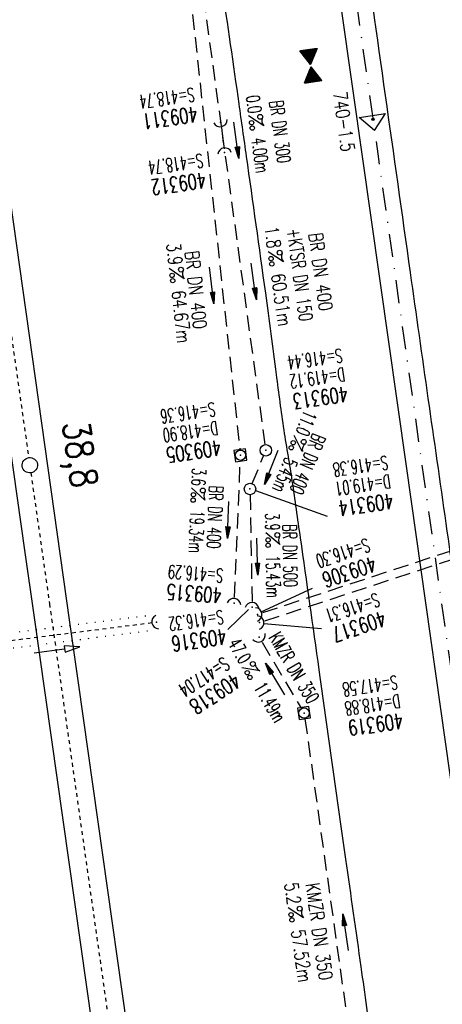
# Model space of a CAD drawing. Extents: x 446388 to 447135, y 445359 to 446567.
# Tile 32 of 39: x 446572 to 446627, y 445873 to 446002. Entities that reach past the tile are written whole.
import ezdxf
from ezdxf.enums import TextEntityAlignment as Align

# ---------------------------------------------------------------- set-up
doc = ezdxf.new("R2010")
doc.units = 0
doc.header["$LTSCALE"] = 2
doc.header["$MEASUREMENT"] = 0
for name, pattern in [('ACAD_ISO05W100', [0.5, 0.25, -0.25]), ('AUSGEZOGEN', [0]), ('GESTRICH-X2', [1.5, 1, -0.5]), ('PUNKTX2', [0.5, 0, -0.5]), ('STRICHLINIEX2', [0.5, 0.25, -0.25]), ('STRICHPT-X3', [3, 1.5, -0.75, 0, -0.75])]:
    doc.linetypes.add(name, pattern=pattern)
doc.layers.get('0').update_dxf_attribs({"linetype": 'AUSGEZOGEN'})
for name, color, linetype in [('ACHSE', 250, 'STRICHPT-X3'), ('Bahnachse', 7, 'CONTINUOUS'), ('Durchlässe', 15, 'CONTINUOUS'), ('FBR', 8, 'CONTINUOUS'), ('GEF', 7, 'CONTINUOUS'), ('Gleisachse', 7, 'CONTINUOUS'), ('KANAL', 7, 'GESTRICH-X2'), ('Netzknoten_PKT', 7, 'CONTINUOUS'), ('Netzknoten_PKT-NR', 7, 'CONTINUOUS'), ('Netzknoten_SIGNATUR', 7, 'CONTINUOUS'), ('PFEIL', 7, 'CONTINUOUS'), ('SCHACHTNR', 6, 'CONTINUOUS'), ('SCHSYMBOL', 7, 'AUSGEZOGEN'), ('TEXTO', 4, 'CONTINUOUS'), ('TEXTU', 4, 'CONTINUOUS')]:
    doc.layers.add(name, color=color, linetype=linetype)
doc.styles.add('ROMANS', font='romans.shx', dxfattribs={"width": 0.8})

# ---------------------------------------------------------------- blocks, each defined once
blk = doc.blocks.new('42')
at = {"color": 0}
blk.add_arc((-0.02, -0.31), 0.91, 12.5363, 167.4637, dxfattribs=at)
blk.add_point((0, 0), dxfattribs=at)
blk = doc.blocks.new('PROM')
blk.add_line((1.57, 1.82), (0.02, 0.02))
for centre, radius in [((0.32, 1.51), 0.317), ((0.94, 0.29), 0.283), ((1.64, 0.29), 0.283)]:
    blk.add_circle(centre, radius)
blk.add_arc((0.99, 2.68), 1.03, 239.1414, 303.3549)
blk = doc.blocks.new('PFEIL2')
at = {"color": 0}
for p, q in [((0.88, 0), (-2.4, -0.01)), ((0.88, -0.27), (0.88, 0.28)), ((0.88, 0.28), (2.43, 0.01)), ((0.91, 0.27), (0.88, 0.26)), ((0.97, 0.26), (0.88, 0.25)), ((1.02, 0.25), (0.88, 0.23)), ((1.07, 0.24), (0.88, 0.21)), ((1.13, 0.23), (0.88, 0.19)), ((1.18, 0.22), (0.88, 0.17)), ((1.24, 0.21), (0.88, 0.15)), ((1.29, 0.21), (0.88, 0.14)), ((1.34, 0.2), (0.88, 0.12)), ((1.4, 0.19), (0.88, 0.1)), ((1.45, 0.18), (0.88, 0.08)), ((1.51, 0.17), (0.88, 0.06)), ((1.56, 0.16), (0.88, 0.04)), ((1.61, 0.15), (0.88, 0.02)), ((1.67, 0.14), (0.88, 0.01)), ((1.72, 0.13), (0.88, -0.01)), ((1.78, 0.12), (0.88, -0.03)), ((1.83, 0.11), (0.88, -0.05)), ((1.88, 0.1), (0.88, -0.07)), ((1.94, 0.09), (0.88, -0.09)), ((2.05, 0.08), (0.88, -0.12)), ((1.99, 0.08), (0.88, -0.11)), ((2.1, 0.07), (0.88, -0.14)), ((2.15, 0.06), (0.88, -0.16)), ((2.21, 0.05), (0.88, -0.18)), ((2.26, 0.04), (0.88, -0.2)), ((2.32, 0.03), (0.88, -0.22)), ((2.37, 0.02), (0.88, -0.23)), ((2.42, 0.01), (0.88, -0.25)), ((2.43, 0.01), (0.88, -0.27))]:
    blk.add_line(p, q, dxfattribs=at)
blk = doc.blocks.new('GST')
at = {"color": 0}
blk.add_circle((0, 0), 0.75, dxfattribs=at)
blk.add_point((0, 0), dxfattribs=at)
blk = doc.blocks.new('10')
blk.add_blockref('GST', (0, 0))
blk = doc.blocks.new('20')
blk.add_lwpolyline([(-0.75, -0.75), (0.75, -0.75), (0.75, 0.75), (-0.75, 0.75)], close=True)
blk.add_circle((0, 0), 0.676)
blk.add_point((0, 0))
blk = doc.blocks.new('PKT')
at = {"color": 0}
blk.add_circle((0, 0), 0.15, dxfattribs=at)
blk.add_point((0, 0), dxfattribs=at)
blk = doc.blocks.new('Station_Netzknoten')
at = {"layer": 'Netzknoten_SIGNATUR'}
for p, q in [((-1.75, 0.5), (1.75, 0.5)), ((0, -1.5), (-1.75, 0.5)), ((0, -1.5), (1.75, 0.5))]:
    blk.add_line(p, q, dxfattribs=at)
blk.add_point((0, 0), dxfattribs=at)
blk = doc.blocks.new('40')
at = {"color": 0}
blk.add_arc((0.02, 0.31), 0.91, 192.5363, 347.4637, dxfattribs=at)
blk.add_point((0, 0), dxfattribs=at)
blk = doc.blocks.new('*X9')
at = {"color": 0}
for p, q in [((379.636, 182.407), (379.645, 182.415)), ((379.64, 182.401), (379.654, 182.415)), ((379.643, 182.395), (379.663, 182.415)), ((379.646, 182.39), (379.672, 182.415)), ((379.649, 182.384), (379.68, 182.415)), ((379.653, 182.379), (379.689, 182.415)), ((379.656, 182.373), (379.698, 182.415)), ((379.659, 182.367), (379.707, 182.415)), ((379.662, 182.362), (379.716, 182.415)), ((379.665, 182.356), (379.725, 182.415)), ((379.669, 182.351), (379.733, 182.415)), ((379.672, 182.345), (379.742, 182.415)), ((379.675, 182.339), (379.751, 182.415)), ((379.678, 182.334), (379.76, 182.415)), ((379.682, 182.328), (379.769, 182.415)), ((379.685, 182.323), (379.778, 182.415)), ((379.688, 182.317), (379.786, 182.415)), ((379.691, 182.311), (379.795, 182.415)), ((379.695, 182.306), (379.804, 182.415)), ((379.698, 182.3), (379.813, 182.415)), ((379.701, 182.295), (379.822, 182.415)), ((379.704, 182.289), (379.831, 182.415)), ((379.708, 182.283), (379.839, 182.415)), ((379.711, 182.278), (379.848, 182.415)), ((379.714, 182.272), (379.857, 182.415)), ((379.717, 182.267), (379.866, 182.415)), ((379.72, 182.261), (379.875, 182.415)), ((379.724, 182.255), (379.884, 182.415)), ((379.727, 182.25), (379.892, 182.415)), ((379.73, 182.244), (379.901, 182.415)), ((379.733, 182.239), (379.91, 182.415)), ((379.737, 182.233), (379.919, 182.415)), ((379.74, 182.227), (379.928, 182.415)), ((379.743, 182.222), (379.937, 182.415)), ((379.746, 182.216), (379.946, 182.415)), ((379.75, 182.21), (379.954, 182.415)), ((379.753, 182.205), (379.963, 182.415)), ((379.756, 182.199), (379.972, 182.415)), ((379.759, 182.194), (379.981, 182.415)), ((379.763, 182.188), (379.99, 182.415)), ((379.766, 182.182), (379.999, 182.415)), ((379.769, 182.177), (380.007, 182.415)), ((379.772, 182.171), (380.016, 182.415)), ((379.775, 182.166), (380.025, 182.415)), ((379.779, 182.16), (380.034, 182.415)), ((379.782, 182.154), (380.043, 182.415)), ((379.785, 182.149), (380.052, 182.415)), ((379.788, 182.143), (380.06, 182.415)), ((379.792, 182.138), (380.069, 182.415)), ((379.795, 182.132), (380.078, 182.415)), ((379.798, 182.126), (380.087, 182.415)), ((379.801, 182.121), (380.096, 182.415)), ((379.805, 182.115), (380.105, 182.415)), ((379.808, 182.11), (380.113, 182.415)), ((379.811, 182.104), (380.122, 182.415)), ((379.814, 182.098), (380.131, 182.415)), ((379.818, 182.093), (380.14, 182.415)), ((379.821, 182.087), (380.149, 182.415)), ((379.824, 182.082), (380.158, 182.415)), ((379.827, 182.076), (380.166, 182.415)), ((379.83, 182.07), (380.175, 182.415)), ((379.834, 182.065), (380.184, 182.415)), ((379.837, 182.059), (380.193, 182.415)), ((379.84, 182.054), (380.202, 182.415)), ((379.843, 182.048), (380.211, 182.415)), ((379.847, 182.042), (380.22, 182.415)), ((379.85, 182.037), (380.228, 182.415)), ((379.853, 182.031), (380.237, 182.415)), ((379.856, 182.026), (380.246, 182.415)), ((379.86, 182.02), (380.255, 182.415)), ((379.863, 182.014), (380.264, 182.415)), ((379.866, 182.009), (380.273, 182.415)), ((379.869, 182.003), (380.281, 182.415)), ((379.873, 181.998), (380.29, 182.415)), ((379.876, 181.992), (380.299, 182.415)), ((379.879, 181.986), (380.308, 182.415)), ((379.882, 181.981), (380.317, 182.415)), ((379.885, 181.975), (380.326, 182.415)), ((379.889, 181.97), (380.334, 182.415)), ((379.892, 181.964), (380.343, 182.415)), ((379.895, 181.958), (380.352, 182.415)), ((379.898, 181.953), (380.361, 182.415)), ((379.902, 181.947), (380.37, 182.415)), ((379.905, 181.942), (380.379, 182.415)), ((379.908, 181.936), (380.387, 182.415)), ((379.911, 181.93), (380.396, 182.415)), ((379.915, 181.925), (380.405, 182.415)), ((379.918, 181.919), (380.414, 182.415)), ((379.921, 181.914), (380.423, 182.415)), ((379.924, 181.908), (380.432, 182.415)), ((379.928, 181.902), (380.44, 182.415)), ((379.931, 181.897), (380.449, 182.415)), ((379.934, 181.891), (380.458, 182.415)), ((379.937, 181.885), (380.467, 182.415)), ((379.94, 181.88), (380.476, 182.415)), ((379.944, 181.874), (380.485, 182.415)), ((379.947, 181.869), (380.494, 182.415)), ((379.95, 181.863), (380.502, 182.415)), ((379.953, 181.857), (380.511, 182.415)), ((379.957, 181.852), (380.52, 182.415)), ((379.96, 181.846), (380.529, 182.415)), ((379.963, 181.841), (380.538, 182.415)), ((379.966, 181.835), (380.547, 182.415)), ((379.97, 181.829), (380.555, 182.415)), ((379.973, 181.824), (380.564, 182.415)), ((379.976, 181.818), (380.573, 182.415)), ((379.979, 181.813), (380.582, 182.415)), ((379.983, 181.807), (380.591, 182.415)), ((379.986, 181.801), (380.6, 182.415)), ((379.989, 181.796), (380.608, 182.415)), ((379.992, 181.79), (380.617, 182.415)), ((379.995, 181.785), (380.626, 182.415)), ((379.999, 181.779), (380.635, 182.415)), ((380.002, 181.773), (380.644, 182.415)), ((380.005, 181.768), (380.653, 182.415)), ((380.008, 181.762), (380.661, 182.415)), ((380.012, 181.757), (380.67, 182.415)), ((380.015, 181.751), (380.679, 182.415)), ((380.018, 181.745), (380.688, 182.415)), ((380.021, 181.74), (380.697, 182.415)), ((380.025, 181.734), (380.706, 182.415)), ((380.028, 181.729), (380.714, 182.415)), ((380.031, 181.723), (380.723, 182.415)), ((380.034, 181.717), (380.732, 182.415)), ((380.038, 181.712), (380.741, 182.415)), ((380.041, 181.706), (380.75, 182.415)), ((380.044, 181.701), (380.759, 182.415)), ((380.047, 181.695), (380.768, 182.415)), ((380.05, 181.689), (380.776, 182.415)), ((380.054, 181.684), (380.785, 182.415)), ((380.057, 181.678), (380.794, 182.415)), ((380.06, 181.673), (380.803, 182.415)), ((380.063, 181.667), (380.812, 182.415)), ((380.067, 181.661), (380.821, 182.415)), ((380.07, 181.656), (380.829, 182.415)), ((380.073, 181.65), (380.838, 182.415)), ((380.076, 181.645), (380.847, 182.415)), ((380.08, 181.639), (380.856, 182.415)), ((380.083, 181.633), (380.865, 182.415)), ((380.086, 181.628), (380.874, 182.415)), ((380.089, 181.622), (380.882, 182.415)), ((380.093, 181.617), (380.891, 182.415)), ((380.096, 181.611), (380.9, 182.415)), ((380.099, 181.605), (380.909, 182.415)), ((380.102, 181.6), (380.918, 182.415)), ((380.105, 181.594), (380.927, 182.415)), ((380.109, 181.588), (380.935, 182.415)), ((380.112, 181.583), (380.944, 182.415)), ((380.115, 181.577), (380.953, 182.415)), ((380.118, 181.572), (380.962, 182.415)), ((380.122, 181.566), (380.971, 182.415)), ((380.125, 181.56), (380.98, 182.415)), ((380.128, 181.555), (380.988, 182.415)), ((380.131, 181.549), (380.997, 182.415)), ((380.135, 181.544), (381.006, 182.415)), ((380.138, 181.538), (381.015, 182.415)), ((380.141, 181.532), (381.024, 182.415)), ((380.144, 181.527), (381.033, 182.415)), ((380.148, 181.521), (381.042, 182.415)), ((380.151, 181.516), (381.05, 182.415)), ((380.154, 181.51), (381.059, 182.415)), ((380.157, 181.504), (381.068, 182.415)), ((380.16, 181.499), (381.077, 182.415)), ((380.164, 181.493), (381.086, 182.415)), ((380.167, 181.488), (381.095, 182.415)), ((380.17, 181.482), (381.103, 182.415)), ((380.173, 181.476), (381.112, 182.415)), ((380.177, 181.471), (381.121, 182.415)), ((380.18, 181.465), (381.13, 182.415)), ((380.183, 181.46), (381.139, 182.415)), ((380.186, 181.454), (381.148, 182.415)), ((380.19, 181.448), (381.156, 182.415)), ((380.193, 181.443), (381.165, 182.415)), ((380.196, 181.437), (381.174, 182.415)), ((380.199, 181.432), (381.183, 182.415)), ((380.203, 181.426), (381.192, 182.415)), ((380.206, 181.42), (381.201, 182.415)), ((380.209, 181.415), (381.209, 182.415)), ((380.212, 181.409), (381.218, 182.415)), ((380.215, 181.404), (381.227, 182.415)), ((380.219, 181.398), (381.236, 182.415)), ((380.222, 181.392), (381.245, 182.415)), ((380.225, 181.387), (381.254, 182.415)), ((380.228, 181.381), (381.262, 182.415)), ((380.232, 181.376), (381.271, 182.415)), ((380.235, 181.37), (381.28, 182.415)), ((380.238, 181.364), (381.289, 182.415)), ((380.241, 181.359), (381.298, 182.415)), ((380.245, 181.353), (381.307, 182.415)), ((380.248, 181.348), (381.316, 182.415)), ((380.251, 181.342), (381.324, 182.415)), ((380.254, 181.336), (381.333, 182.415)), ((380.258, 181.331), (381.342, 182.415)), ((380.261, 181.325), (381.351, 182.415)), ((380.27, 181.308), (381.344, 182.382)), ((380.274, 181.303), (381.332, 182.361)), ((380.277, 181.297), (381.32, 182.34)), ((380.28, 181.292), (381.308, 182.32)), ((380.283, 181.286), (381.296, 182.299)), ((380.287, 181.28), (381.284, 182.278)), ((380.29, 181.275), (381.272, 182.257)), ((380.293, 181.269), (381.26, 182.236)), ((380.296, 181.263), (381.248, 182.215)), ((380.3, 181.258), (381.236, 182.194)), ((380.303, 181.252), (381.224, 182.173)), ((380.306, 181.247), (381.212, 182.152)), ((380.309, 181.241), (381.2, 182.131)), ((380.313, 181.235), (381.187, 182.11)), ((380.316, 181.23), (381.175, 182.089)), ((380.319, 181.224), (381.163, 182.069)), ((380.322, 181.219), (381.151, 182.048)), ((380.325, 181.213), (381.139, 182.027)), ((380.329, 181.207), (381.127, 182.006)), ((380.332, 181.202), (381.115, 181.985)), ((380.335, 181.196), (381.103, 181.964)), ((380.338, 181.191), (381.091, 181.943)), ((380.342, 181.185), (381.079, 181.922)), ((380.345, 181.179), (381.067, 181.901)), ((380.348, 181.174), (381.055, 181.88)), ((380.351, 181.168), (381.043, 181.859)), ((380.355, 181.163), (381.031, 181.839)), ((380.358, 181.157), (381.018, 181.818)), ((380.361, 181.151), (381.006, 181.797)), ((380.364, 181.146), (380.994, 181.776)), ((380.368, 181.14), (380.982, 181.755)), ((380.371, 181.135), (380.97, 181.734)), ((380.374, 181.129), (380.958, 181.713)), ((380.377, 181.123), (380.946, 181.692)), ((380.38, 181.118), (380.934, 181.671)), ((380.384, 181.112), (380.922, 181.65)), ((380.387, 181.107), (380.91, 181.629)), ((380.39, 181.101), (380.898, 181.608)), ((380.393, 181.095), (380.886, 181.588)), ((380.397, 181.09), (380.874, 181.567)), ((380.4, 181.084), (380.861, 181.546)), ((380.403, 181.079), (380.849, 181.525)), ((380.406, 181.073), (380.837, 181.504)), ((380.41, 181.067), (380.825, 181.483)), ((380.413, 181.062), (380.813, 181.462)), ((380.075, 179.938), (380.61, 180.473)), ((380.088, 179.959), (380.607, 180.478)), ((380.1, 179.98), (380.604, 180.484)), ((380.112, 180), (380.601, 180.49)), ((380.124, 180.021), (380.598, 180.495)), ((380.136, 180.042), (380.594, 180.501)), ((380.148, 180.063), (380.591, 180.506)), ((380.16, 180.084), (380.588, 180.512)), ((380.172, 180.105), (380.585, 180.518)), ((380.184, 180.126), (380.581, 180.523)), ((380.196, 180.147), (380.578, 180.529)), ((380.208, 180.168), (380.575, 180.534)), ((380.22, 180.189), (380.572, 180.54)), ((380.232, 180.21), (380.568, 180.546)), ((380.245, 180.231), (380.565, 180.551)), ((380.257, 180.251), (380.562, 180.557)), ((380.269, 180.272), (380.559, 180.562)), ((380.281, 180.293), (380.555, 180.568)), ((380.293, 180.314), (380.552, 180.574)), ((380.305, 180.335), (380.549, 180.579)), ((380.317, 180.356), (380.546, 180.585)), ((380.329, 180.377), (380.543, 180.59)), ((380.341, 180.398), (380.539, 180.596)), ((380.353, 180.419), (380.536, 180.602)), ((380.365, 180.44), (380.533, 180.607)), ((380.377, 180.461), (380.53, 180.613)), ((380.389, 180.481), (380.526, 180.618)), ((380.401, 180.502), (380.523, 180.624)), ((380.414, 180.523), (380.52, 180.63)), ((380.416, 181.056), (380.801, 181.441)), ((380.419, 181.051), (380.789, 181.42)), ((380.423, 181.045), (380.777, 181.399)), ((380.426, 181.039), (380.765, 181.378)), ((380.426, 180.544), (380.517, 180.635)), ((380.429, 181.034), (380.753, 181.358)), ((380.432, 181.028), (380.741, 181.337)), ((380.435, 181.023), (380.729, 181.316)), ((380.438, 180.565), (380.513, 180.641)), ((380.439, 181.017), (380.717, 181.295)), ((380.442, 181.011), (380.705, 181.274)), ((380.445, 181.006), (380.692, 181.253)), ((380.448, 181), (380.68, 181.232)), ((380.45, 180.586), (380.51, 180.646)), ((380.452, 180.995), (380.668, 181.211)), ((380.455, 180.989), (380.656, 181.19)), ((380.458, 180.983), (380.644, 181.169)), ((380.461, 180.978), (380.632, 181.148)), ((380.462, 180.607), (380.507, 180.652)), ((380.465, 180.972), (380.62, 181.127)), ((380.468, 180.966), (380.608, 181.107)), ((380.471, 180.961), (380.596, 181.086)), ((380.474, 180.955), (380.584, 181.065)), ((380.474, 180.628), (380.504, 180.658)), ((380.478, 180.95), (380.572, 181.044)), ((380.481, 180.944), (380.56, 181.023)), ((380.484, 180.938), (380.548, 181.002)), ((380.486, 180.649), (380.5, 180.663)), ((380.487, 180.933), (380.535, 180.981)), ((380.49, 180.927), (380.523, 180.96)), ((380.494, 180.922), (380.511, 180.939)), ((379.629, 179.164), (380.73, 180.265)), ((379.641, 179.185), (380.727, 180.271)), ((379.642, 179.169), (380.733, 180.26)), ((379.651, 179.169), (380.737, 180.254)), ((379.653, 179.206), (380.724, 180.277)), ((379.66, 179.169), (380.74, 180.249)), ((379.665, 179.227), (380.72, 180.282)), ((379.669, 179.169), (380.743, 180.243)), ((379.677, 179.248), (380.717, 180.288)), ((379.678, 179.169), (380.746, 180.237)), ((379.686, 179.169), (380.75, 180.232)), ((379.689, 179.269), (380.714, 180.293)), ((379.695, 179.169), (380.753, 180.226)), ((379.701, 179.289), (380.711, 180.299)), ((379.704, 179.169), (380.756, 180.221)), ((379.713, 179.31), (380.708, 180.305)), ((379.713, 179.169), (380.759, 180.215)), ((379.722, 179.169), (380.763, 180.209)), ((379.725, 179.331), (380.704, 180.31)), ((379.731, 179.169), (380.766, 180.204)), ((379.737, 179.352), (380.701, 180.316)), ((379.739, 179.169), (380.769, 180.198)), ((379.748, 179.169), (380.772, 180.193)), ((379.749, 179.373), (380.698, 180.321)), ((379.757, 179.169), (380.775, 180.187)), ((379.762, 179.394), (380.695, 180.327)), ((379.766, 179.169), (380.779, 180.181)), ((379.774, 179.415), (380.691, 180.333)), ((379.775, 179.169), (380.782, 180.176)), ((379.784, 179.169), (380.785, 180.17)), ((379.786, 179.436), (380.688, 180.338)), ((379.792, 179.169), (380.788, 180.165)), ((379.798, 179.457), (380.685, 180.344)), ((379.801, 179.169), (380.792, 180.159)), ((379.81, 179.478), (380.682, 180.349)), ((379.81, 179.169), (380.795, 180.153)), ((379.819, 179.169), (380.798, 180.148)), ((379.822, 179.499), (380.678, 180.355)), ((379.828, 179.169), (380.801, 180.142)), ((379.834, 179.519), (380.675, 180.361)), ((379.837, 179.169), (380.805, 180.137)), ((379.845, 179.169), (380.808, 180.131)), ((379.846, 179.54), (380.672, 180.366)), ((379.854, 179.169), (380.811, 180.125)), ((379.858, 179.561), (380.669, 180.372)), ((379.863, 179.169), (380.814, 180.12)), ((379.87, 179.582), (380.665, 180.378)), ((379.872, 179.169), (380.818, 180.114)), ((379.881, 179.169), (380.821, 180.109)), ((379.882, 179.603), (380.662, 180.383)), ((379.89, 179.169), (380.824, 180.103)), ((379.894, 179.624), (380.659, 180.389)), ((379.899, 179.169), (380.827, 180.097)), ((379.906, 179.645), (380.656, 180.394)), ((379.907, 179.169), (380.83, 180.092)), ((379.916, 179.169), (380.834, 180.086)), ((379.919, 179.666), (380.653, 180.4)), ((379.925, 179.169), (380.837, 180.081)), ((379.931, 179.687), (380.649, 180.406)), ((379.934, 179.169), (380.84, 180.075)), ((379.943, 179.708), (380.646, 180.411)), ((379.943, 179.169), (380.843, 180.069)), ((379.952, 179.169), (380.847, 180.064)), ((379.955, 179.729), (380.643, 180.417)), ((379.96, 179.169), (380.85, 180.058)), ((379.967, 179.75), (380.64, 180.422)), ((379.969, 179.169), (380.853, 180.052)), ((379.978, 179.169), (380.856, 180.047)), ((379.979, 179.77), (380.636, 180.428)), ((379.987, 179.169), (380.86, 180.041)), ((379.991, 179.791), (380.633, 180.434)), ((379.996, 179.169), (380.863, 180.036)), ((380.003, 179.812), (380.63, 180.439)), ((380.005, 179.169), (380.866, 180.03)), ((380.013, 179.169), (380.869, 180.024)), ((380.015, 179.833), (380.627, 180.445)), ((380.022, 179.169), (380.873, 180.019)), ((380.027, 179.854), (380.623, 180.45)), ((380.031, 179.169), (380.876, 180.013)), ((380.039, 179.875), (380.62, 180.456)), ((380.04, 179.169), (380.879, 180.008)), ((380.049, 179.169), (380.882, 180.002)), ((380.051, 179.896), (380.617, 180.462)), ((380.058, 179.169), (380.885, 179.996)), ((380.063, 179.917), (380.614, 180.467)), ((380.066, 179.169), (380.889, 179.991)), ((380.075, 179.169), (380.892, 179.985)), ((380.084, 179.169), (380.895, 179.98)), ((380.093, 179.169), (380.898, 179.974)), ((380.102, 179.169), (380.902, 179.968)), ((380.111, 179.169), (380.905, 179.963)), ((380.119, 179.169), (380.908, 179.957)), ((380.128, 179.169), (380.911, 179.952)), ((380.137, 179.169), (380.915, 179.946)), ((380.146, 179.169), (380.918, 179.94)), ((380.155, 179.169), (380.921, 179.935)), ((380.164, 179.169), (380.924, 179.929)), ((380.173, 179.169), (380.928, 179.924)), ((380.181, 179.169), (380.931, 179.918)), ((380.19, 179.169), (380.934, 179.912)), ((380.199, 179.169), (380.937, 179.907)), ((380.208, 179.169), (380.94, 179.901)), ((380.217, 179.169), (380.944, 179.896)), ((380.226, 179.169), (380.947, 179.89)), ((380.234, 179.169), (380.95, 179.884)), ((380.243, 179.169), (380.953, 179.879)), ((380.252, 179.169), (380.957, 179.873)), ((380.261, 179.169), (380.96, 179.868)), ((380.27, 179.169), (380.963, 179.862)), ((380.279, 179.169), (380.966, 179.856)), ((380.287, 179.169), (380.97, 179.851)), ((380.296, 179.169), (380.973, 179.845)), ((380.305, 179.169), (380.976, 179.84)), ((380.314, 179.169), (380.979, 179.834)), ((380.323, 179.169), (380.983, 179.828)), ((380.332, 179.169), (380.986, 179.823)), ((380.34, 179.169), (380.989, 179.817)), ((380.349, 179.169), (380.992, 179.812)), ((380.358, 179.169), (380.995, 179.806)), ((380.367, 179.169), (380.999, 179.8)), ((380.376, 179.169), (381.002, 179.795)), ((380.385, 179.169), (381.005, 179.789)), ((380.394, 179.169), (381.008, 179.784)), ((380.402, 179.169), (381.012, 179.778)), ((380.411, 179.169), (381.015, 179.772)), ((380.42, 179.169), (381.018, 179.767)), ((380.429, 179.169), (381.021, 179.761)), ((380.438, 179.169), (381.025, 179.756)), ((380.447, 179.169), (381.028, 179.75)), ((380.455, 179.169), (381.031, 179.744)), ((380.464, 179.169), (381.034, 179.739)), ((380.473, 179.169), (381.038, 179.733)), ((380.482, 179.169), (381.041, 179.727)), ((380.491, 179.169), (381.044, 179.722)), ((380.5, 179.169), (381.047, 179.716)), ((380.508, 179.169), (381.05, 179.711)), ((380.517, 179.169), (381.054, 179.705)), ((380.526, 179.169), (381.057, 179.699)), ((380.535, 179.169), (381.06, 179.694)), ((380.544, 179.169), (381.063, 179.688)), ((380.553, 179.169), (381.067, 179.683)), ((380.561, 179.169), (381.07, 179.677)), ((380.57, 179.169), (381.073, 179.671)), ((380.579, 179.169), (381.076, 179.666)), ((380.588, 179.169), (381.08, 179.66)), ((380.597, 179.169), (381.083, 179.655)), ((380.606, 179.169), (381.086, 179.649)), ((380.614, 179.169), (381.089, 179.643)), ((380.623, 179.169), (381.093, 179.638)), ((380.632, 179.169), (381.096, 179.632)), ((380.641, 179.169), (381.099, 179.627)), ((380.65, 179.169), (381.102, 179.621)), ((380.659, 179.169), (381.105, 179.615)), ((380.668, 179.169), (381.109, 179.61)), ((380.676, 179.169), (381.112, 179.604)), ((380.685, 179.169), (381.115, 179.599)), ((380.694, 179.169), (381.118, 179.593)), ((380.703, 179.169), (381.122, 179.587)), ((380.712, 179.169), (381.125, 179.582)), ((380.721, 179.169), (381.128, 179.576)), ((380.729, 179.169), (381.131, 179.571)), ((380.738, 179.169), (381.135, 179.565)), ((380.747, 179.169), (381.138, 179.559)), ((380.756, 179.169), (381.141, 179.554)), ((380.765, 179.169), (381.144, 179.548)), ((380.774, 179.169), (381.148, 179.543)), ((380.782, 179.169), (381.151, 179.537)), ((380.791, 179.169), (381.154, 179.531)), ((380.8, 179.169), (381.157, 179.526)), ((380.809, 179.169), (381.16, 179.52)), ((380.818, 179.169), (381.164, 179.515)), ((380.827, 179.169), (381.167, 179.509)), ((380.835, 179.169), (381.17, 179.503)), ((380.844, 179.169), (381.173, 179.498)), ((380.853, 179.169), (381.177, 179.492)), ((380.862, 179.169), (381.18, 179.487)), ((380.871, 179.169), (381.183, 179.481)), ((380.88, 179.169), (381.186, 179.475)), ((380.888, 179.169), (381.19, 179.47)), ((380.897, 179.169), (381.193, 179.464)), ((380.906, 179.169), (381.196, 179.459)), ((380.915, 179.169), (381.199, 179.453)), ((380.924, 179.169), (381.203, 179.447)), ((380.933, 179.169), (381.206, 179.442)), ((380.942, 179.169), (381.209, 179.436)), ((380.95, 179.169), (381.212, 179.43)), ((380.959, 179.169), (381.215, 179.425)), ((380.968, 179.169), (381.219, 179.419)), ((380.977, 179.169), (381.222, 179.414)), ((380.986, 179.169), (381.225, 179.408)), ((380.995, 179.169), (381.228, 179.402)), ((381.003, 179.169), (381.232, 179.397)), ((381.012, 179.169), (381.235, 179.391)), ((381.021, 179.169), (381.238, 179.386)), ((381.03, 179.169), (381.241, 179.38)), ((381.039, 179.169), (381.245, 179.374)), ((381.048, 179.169), (381.248, 179.369)), ((381.056, 179.169), (381.251, 179.363)), ((381.065, 179.169), (381.254, 179.358)), ((381.074, 179.169), (381.258, 179.352)), ((381.083, 179.169), (381.261, 179.346)), ((381.092, 179.169), (381.264, 179.341)), ((381.101, 179.169), (381.267, 179.335)), ((381.109, 179.169), (381.27, 179.33)), ((381.118, 179.169), (381.274, 179.324)), ((381.127, 179.169), (381.277, 179.318)), ((381.136, 179.169), (381.28, 179.313)), ((381.145, 179.169), (381.283, 179.307)), ((381.154, 179.169), (381.287, 179.302)), ((381.162, 179.169), (381.29, 179.296)), ((381.171, 179.169), (381.293, 179.29)), ((381.18, 179.169), (381.296, 179.285)), ((381.189, 179.169), (381.3, 179.279)), ((381.198, 179.169), (381.303, 179.274)), ((381.207, 179.169), (381.306, 179.268)), ((381.216, 179.169), (381.309, 179.262)), ((381.224, 179.169), (381.313, 179.257)), ((381.233, 179.169), (381.316, 179.251)), ((381.242, 179.169), (381.319, 179.246)), ((381.251, 179.169), (381.322, 179.24)), ((381.26, 179.169), (381.325, 179.234)), ((381.269, 179.169), (381.329, 179.229)), ((381.277, 179.169), (381.332, 179.223)), ((381.286, 179.169), (381.335, 179.218)), ((381.295, 179.169), (381.338, 179.212)), ((381.304, 179.169), (381.342, 179.206)), ((381.313, 179.169), (381.345, 179.201)), ((381.322, 179.169), (381.348, 179.195)), ((381.33, 179.169), (381.351, 179.19)), ((381.339, 179.169), (381.355, 179.184)), ((381.348, 179.169), (381.358, 179.178))]:
    blk.add_line(p, q, dxfattribs=at)
blk = doc.blocks.new('TIEFP')
at = {"color": 0}
for points in [[(0, 0.15), (-1.13, 2.12), (1.14, 2.12)], [(0, -0.17), (-1.13, -2.14), (1.14, -2.14)]]:
    blk.add_lwpolyline(points, close=True, dxfattribs=at)
at = {"color": 0, "xscale": 1.311372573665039, "yscale": 1.311372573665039, "zscale": 1.311372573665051}
blk.add_blockref('*X9', (-498.97, -237.1), dxfattribs=at)

msp = doc.modelspace()

# ---------------------------------------------------------------- linework, layer by layer
at = {"layer": 'ACHSE', "flags": 128}
msp.add_lwpolyline([(446545.23, 446505.5), (446552.41, 446454.8), (446558.73, 446410.24), (446566.45, 446355.79), (446583.99, 446232.03), (446601.53, 446108.27), (446619.07, 445984.5), (446643.63, 445811.23), (446657.66, 445712.22), (446678.54, 445564.9), (446689.24, 445489.45), (446703.27, 445390.44), (446704.51, 445381.73)], dxfattribs=at)
at = {"layer": 'Bahnachse', "linetype": 'ACAD_ISO05W100'}
for p, q in [((446563.97, 446012.12), (446573.51, 445944.8)), ((446573.79, 445942.82), (446576.22, 445925.72)), ((446576.22, 445925.72), (446587.55, 445845.79))]:
    msp.add_line(p, q, dxfattribs=at)
at = {"layer": 'Bahnachse', "linetype": 'Continuous'}
msp.add_ellipse((446573.66, 445943.81), major_axis=(-0.707, 0.707), ratio=1, start_param=2.496493, end_param=8.779678, dxfattribs=at)
at = {"layer": 'Durchlässe', "linetype": 'PUNKTX2'}
for p, q in [((446564.67, 445921.1), (446589, 445924.18)), ((446564.92, 445919.12), (446589.25, 445922.2))]:
    msp.add_line(p, q, dxfattribs=at)
at = {"layer": 'Durchlässe', "linetype": 'STRICHLINIEX2'}
msp.add_line((446563.3, 445919.92), (446589.58, 445923.25), dxfattribs=at)
at = {"layer": 'Durchlässe', "linetype": 'Continuous'}
for p, q in [((446574.23, 445919.29), (446578.2, 445919.81)), ((446580.18, 445920.07), (446578.15, 445920.21)), ((446578.15, 445920.21), (446578.2, 445919.81)), ((446578.2, 445919.81), (446578.25, 445919.41)), ((446578.25, 445919.41), (446580.18, 445920.07))]:
    msp.add_line(p, q, dxfattribs=at)
at = {"layer": 'FBR'}
for points in [[(446586.89, 446089.83, 0.000001), (446588.96, 446075.27, 0.000001), (446590.43, 446064.91, 0.000008), (446592.18, 446052.58, -0.000007), (446593.94, 446040.25, -0.00042)], [(446566.97, 446230.67, -0.000005), (446569.44, 446213.12, -0.000025), (446571.19, 446200.72, 0.000056), (446572.93, 446188.31, 0.000769)], [(446575.59, 446412.44, 0), (446576.26, 446407.68, 0.000001), (446583.28, 446358.18, 0.000002), (446592.05, 446296.3, -0.000002), (446600.82, 446234.41, -0.000002), (446609.59, 446172.53, 0.000003), (446618.36, 446110.65, 0.000001), (446627.13, 446048.77, -0.000002), (446635.9, 445986.89, 0), (446649.17, 445893.31, 0), (446660.46, 445813.62), (446674.49, 445714.61, 0.000001), (446678.79, 445684.29, 0.000001), (446687.67, 445621.67)], [(446560.73, 446410.51, -0.000163), (446565.02, 446380.43, -0.000356), (446567.36, 446363.93, -0.00001), (446574.03, 446316.55, 0.000258), (446574.28, 446314.76, 0.000002), (446578.29, 446286.52, 0.000002), (446581.32, 446265.16), (446588.24, 446216.36, 0.000012), (446588.4, 446215.3, 0), (446595.35, 446166.27, 0.000004), (446602.34, 446117.05, 0.000035), (446603.07, 446111.9, 0.000422), (446603.25, 446110.65, -0.000041), (446603.43, 446109.4, -0.000819), (446605.77, 446092.81, 0.000535), (446609.35, 446067.4, 0.000292), (446612.88, 446042.55, -0.000316), (446616.42, 446017.7, -0.000151), (446616.77, 446015.26, 0.000008), (446623.3, 445968.97, 0.000332), (446625.62, 445952.55, 0.000167), (446630.29, 445919.89)], [(446598.7, 446006.58, -0.000225), (446600.93, 445991, -0.000376), (446601.9, 445984.16, -0.000144), (446604.4, 445966.31, -0.003822), (446605.81, 445955.68, 0.005593), (446606.8, 445948.41, 0.007332), (446607.36, 445944.95, -0.008027), (446607.87, 445941.79, -0.000609), (446608.94, 445934.31, -0.000264), (446611.39, 445917.08, -0.000009), (446614.18, 445897.23, 0.000038), (446614.87, 445892.35, 0.000003), (446616.86, 445878.27, 0.000004), (446618.36, 445867.68, 0.000022), (446620.71, 445851.05, 0.000045), (446621.84, 445843.01, 0.000283), (446623.59, 445830.7, -0.000114), (446625.34, 445818.39, -0.000024), (446627.87, 445800.52, -0.000062), (446628.84, 445793.73, -0.00003), (446630.58, 445781.39, 0.000016), (446632.33, 445769.05, 0.000011), (446633.74, 445759.05, 0.000008), (446635.82, 445744.38, 0.000202)]]:
    msp.add_lwpolyline(points, format="xyb", dxfattribs=at)
at = {"layer": 'FBR', "flags": 128}
msp.add_lwpolyline([(446556.66, 446409.98), (446559.82, 446387.72), (446566.88, 446338.11), (446573.77, 446289.64), (446580.75, 446240.24), (446587.91, 446189.72), (446594.85, 446140.83), (446601.73, 446092.1), (446608.81, 446042.03), (446615.85, 445992.42), (446622.77, 445943.68), (446629.78, 445894.15), (446636.77, 445844.7), (446643.7, 445796.01), (446650.72, 445746.15), (446654.06, 445722.68), (446657.67, 445696.95), (446664.65, 445647.75), (446669.82, 445611.38), (446669.85, 445611.11)], dxfattribs=at)
at = {"layer": 'Gleisachse', "linetype": 'Continuous'}
for p, q in [((446560.25, 446022.45), (446573, 445932.41)), ((446564.7, 446023.08), (446578.85, 445923.33)), ((446573, 445932.41), (446574.12, 445924.51)), ((446574.12, 445924.51), (446584.09, 445854.12)), ((446578.85, 445923.33), (446579.98, 445915.39)), ((446579.96, 445915.38), (446588.8, 445852.98))]:
    msp.add_line(p, q, dxfattribs=at)
at = {"layer": 'KANAL'}
for p, q in [((446594.25, 446008.66), (446601.06, 445945.88)), ((446596.31, 446004.97), (446604.34, 445946.5)), ((446598.66, 445987.91), (446598.97, 445985.41)), ((446602.69, 445941.41), (446604.16, 445945.06)), ((446600.37, 445926.56), (446601.12, 445944.38)), ((446602.41, 445939.97), (446602.66, 445926.03)), ((446604.06, 445924.56), (446649.97, 445939.66)), ((446604.31, 445923.47), (446650.37, 445938.62)), ((446603.97, 445920.69), (446609.06, 445912.09)), ((446609.56, 445910.69), (446617.37, 445855.22))]:
    msp.add_line(p, q, dxfattribs=at)
at = {"layer": 'SCHACHTNR'}
for p, q in [((446603.13, 445940.49), (446612.46, 445937.14)), ((446603.87, 445924.67), (446610.54, 445927.75)), ((446602.2, 445924.98), (446599.48, 445922.34)), ((446604.2, 445923.14), (446611.74, 445922.5))]:
    msp.add_line(p, q, dxfattribs=at)

# ---------------------------------------------------------------- block references
at = {"layer": 'GEF', "rotation": 8.067289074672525}
msp.add_blockref('TIEFP', (446610.33, 445996.01), dxfattribs=at)
at = {"layer": 'Netzknoten_PKT'}
msp.add_blockref('PKT', (446618.43, 445989.01), dxfattribs=at)
at = {"layer": 'Netzknoten_SIGNATUR', "rotation": 8.200787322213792}
msp.add_blockref('Station_Netzknoten', (446618.43, 445989.01), dxfattribs=at)
at = {"layer": 'PFEIL'}
for p, rotation in [((446600.62, 445986.27), 277.5814000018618), ((446597.39, 445967.29), 276.2001999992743), ((446602.88, 445967.84), 277.8190000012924), ((446605.19, 445943.54), 247.7886000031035), ((446599.55, 445936.66), 267.5842999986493), ((446603.35, 445931.9), 271.0321999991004), ((446605.66, 445915.88), 120.638899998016), ((446614.85, 445882.8), 98.01590000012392)]:
    msp.add_blockref('PFEIL2', p, dxfattribs=dict(at, rotation=rotation))
at = {"layer": 'SCHSYMBOL'}
for name, p, rotation in [('42', (446598.55, 445988.63), 193.7995278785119), ('42', (446599.08, 445984.67), 8.067100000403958), ('10', (446604.45, 445945.76), 278.0671000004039), ('20', (446601.15, 445945.12), 278.0671000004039), ('10', (446602.39, 445940.71), 278.0671000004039), ('42', (446600.33, 445925.8), 351.9276194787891), ('42', (446602.67, 445925.29), 358.1522045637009), ('40', (446590.17, 445923.32), 280.6263223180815), ('42', (446603.35, 445924.32), 278.0671000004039), ('42', (446603.61, 445923.25), 278.0671000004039), ('42', (446603.59, 445921.33), 205.2762486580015), ('20', (446609.45, 445911.44), 278.0671000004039)]:
    msp.add_blockref(name, p, dxfattribs=dict(at, rotation=rotation))
at = {"layer": 'TEXTU'}
for p, rotation in [((446602.18, 445989.45), 277.5814000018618), ((446604.73, 445971.69), 277.8190000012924), ((446591.84, 445969.52), 276.2001999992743), ((446608.13, 445947.73), 247.7886000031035), ((446594.75, 445940.9), 267.5842999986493), ((446604.44, 445934.99), 271.0321999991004), ((446601.3, 445917.36), 300.638899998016), ((446607.34, 445885.99), 278.015900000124)]:
    msp.add_blockref('PROM', p, dxfattribs=dict(at, rotation=rotation))

# ---------------------------------------------------------------- texts
at = {"layer": 'Bahnachse', "linetype": 'Continuous', "style": 'ROMANS', "oblique": 360, "width": 0.8337}
msp.add_text('38,8', height=3.5, rotation=278.0385, dxfattribs=at).set_placement((446577.91, 445949.34))
at = {"layer": 'Netzknoten_PKT-NR', "style": 'ROMANS', "width": 0.75}
msp.add_text('740-1.5', height=1.8, rotation=278.075, dxfattribs=at).set_placement((446614.32, 445984.66), align=Align.RIGHT)
at = {"layer": 'SCHACHTNR', "style": 'ROMANS'}
for s, height, rotation, width, p in [('S=418.74', 1.8, 188.067, 0.6, (446595.01, 445993.16)), ('409311', 2, 188.067, 0.7, (446595.39, 445990.69)), ('S=418.74', 1.8, 188.067, 0.6, (446596.15, 445984.54)), ('409312', 2, 188.067, 0.7, (446596.49, 445982.07)), ('S=416.44', 1.8, 188.067, 0.6, (446614.32, 445959.07)), ('D=419.12', 1.8, 188.067, 0.6, (446614.66, 445956.6)), ('409313', 2, 188.067, 0.7, (446615.01, 445954.13)), ('S=416.36', 1.8, 188.067, 0.6, (446597.74, 445952.05)), ('D=418.90', 1.8, 188.067, 0.6, (446598.09, 445949.58)), ('409305', 2, 188.067, 0.7, (446598.46, 445947.11)), ('S=416.38', 1.8, 188.067, 0.6, (446620.27, 445945.09)), ('D=419.01', 1.8, 188.067, 0.6, (446620.61, 445942.62)), ('409314', 2, 188.067, 0.7, (446620.96, 445940.15)), ('S=416.30', 1.8, 198.3635, 0.6, (446617.67, 445934.32)), ('S=416.29', 1.8, 175.7845, 0.6, (446598.96, 445930.28)), ('409306', 2, 198.3635, 0.7, (446618.45, 445931.95)), ('409315', 2, 175.7845, 0.7, (446598.76, 445927.77)), ('S=416.31', 1.8, 198.3635, 0.6, (446618.94, 445927.18)), ('S=416.32', 1.8, 188.067, 0.6, (446598.81, 445924.92)), ('409317', 2, 198.3635, 0.7, (446619.72, 445924.81)), ('409316', 2, 188.067, 0.7, (446599.16, 445922.45)), ('S=417.04', 1.8, 213.035, 0.6, (446598.95, 445918.87)), ('409318', 2, 213.035, 0.7, (446600.32, 445916.75)), ('S=417.58', 1.8, 188.067, 0.6, (446621.52, 445916.38)), ('D=418.88', 1.8, 188.067, 0.6, (446621.86, 445913.91)), ('409319', 2, 188.067, 0.7, (446622.21, 445911.44))]:
    msp.add_text(s, height=height, rotation=rotation, dxfattribs=dict(at, width=width)).set_placement(p)
at = {"layer": 'TEXTO', "style": 'ROMANS'}
for s, rotation, width, p in [('BR DN 300', 277.5814, 0.6, (446605.44, 445987.26)), ('+KTSR DN 150', 277.819, 0.66, (446608.02, 445968.58)), ('BR DN 400', 277.819, 0.75, (446610.73, 445968.96)), ('BR DN 400', 276.2002, 0.75, (446594.45, 445966.63)), ('BR DN 400', 247.7886, 0.6, (446609.09, 445944.31)), ('BR DN 400', 267.5843, 0.6, (446596.92, 445937.07)), ('BR DN 500', 271.0322, 0.6, (446606.73, 445931.98)), ('KMZR DN 350', 300.6389, 0.6, (446607.37, 445916.91)), ('KMZR DN 350', 278.0159, 0.75, (446610.55, 445882.78))]:
    msp.add_text(s, height=1.8, rotation=rotation, dxfattribs=dict(at, width=width)).set_placement(p, align=Align.CENTER)
at = {"layer": 'TEXTU', "style": 'ROMANS'}
for s, rotation, width, p in [('0.0', 277.5814, 0.6, (446601.85, 445992)), ('4.00m', 277.5814, 0.6, (446602.57, 445986.47)), ('1.8', 277.819, 0.75, (446604.29, 445974.89)), ('3.9', 276.2002, 0.75, (446591.49, 445972.73)), ('60.51m', 277.819, 0.75, (446605.14, 445968.71)), ('64.67m', 276.2002, 0.75, (446592.15, 445966.54)), ('11.0', 247.7886, 0.6, (446609.53, 445951.11)), ('5.45m', 247.7886, 0.6, (446607, 445944.96)), ('3.6', 267.5843, 0.6, (446594.85, 445943.47)), ('19.34m', 267.5843, 0.6, (446594.63, 445937.91)), ('3.9', 271.0322, 0.6, (446604.39, 445937.56)), ('15.43m', 271.0322, 0.6, (446604.48, 445932)), ('47.0', 300.6389, 0.6, (446599.44, 445920.5)), ('11.49m', 300.6389, 0.6, (446602.81, 445914.78)), ('5.2', 278.0159, 0.75, (446606.88, 445889.17)), ('57.52m', 278.0159, 0.75, (446607.76, 445883.01))]:
    msp.add_text(s, height=1.8, rotation=rotation, dxfattribs=dict(at, width=width)).set_placement(p)

doc.saveas('drawing.dxf')
